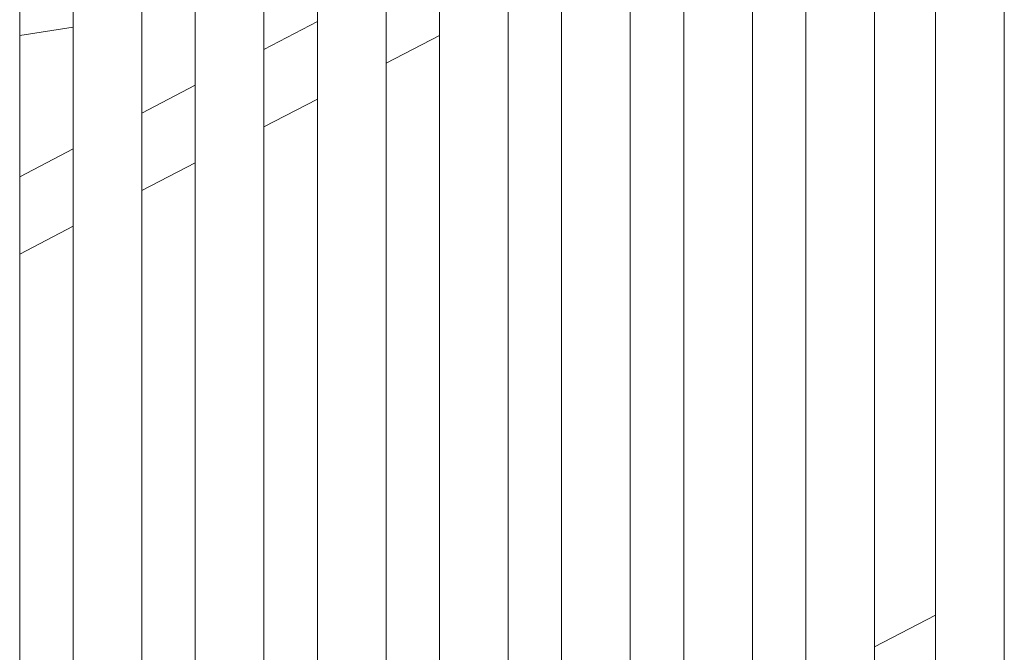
# Model space of a CAD drawing. Header units: millimetres. Extents: x -65 to 293624, y -1905 to 31061.
# Tile 221 of 256: x 116912 to 117557, y 22524 to 22938. Entities that reach past the tile are written whole.
import ezdxf

# ---------------------------------------------------------------- set-up
doc = ezdxf.new("R2010")
doc.units = ezdxf.units.MM
doc.header["$MEASUREMENT"] = 0
for name, color, linetype in [('1245 Sisehoovi varjestus.AR', 7, 'Continuous'), ('1253 Terrassipostid.AR', 7, 'Continuous'), ('1263 Katuse alusserv.AR', 7, 'Continuous')]:
    doc.layers.add(name, color=color, linetype=linetype)

# ---------------------------------------------------------------- blocks, each defined once
blk = doc.blocks.new('Section Element_1062_3', base_point=(20443.11, 12361.43))
at = {"layer": '1253 Terrassipostid.AR', "color": 7, "linetype": 'Continuous', "lineweight": 13}
blk.add_line((117556.87, 18514.41), (117556.87, 23406.53), dxfattribs=at)
blk = doc.blocks.new('Section Element_1680_3', base_point=(20443.11, 12361.43))
at = {"layer": '1263 Katuse alusserv.AR', "color": 7, "linetype": 'Continuous', "lineweight": 13}
blk.add_line((116911.87, 22927.94), (116946.87, 22933.47), dxfattribs=at)
blk = doc.blocks.new('Section Element_1778_3', base_point=(20443.11, 12361.43))
at = {"layer": '1245 Sisehoovi varjestus.AR', "color": 7, "linetype": 'Continuous', "lineweight": 13}
blk.add_line((116911.87, 21649.23), (116911.87, 23307.02), dxfattribs=at)
blk = doc.blocks.new('Section Element_1779_3', base_point=(20443.11, 12361.43))
at = {"layer": '1245 Sisehoovi varjestus.AR', "color": 7, "linetype": 'Continuous', "lineweight": 13}
for p, q in [((116991.87, 21690.91), (116991.87, 23319.36)), ((116946.87, 21690.91), (116946.87, 23312.42))]:
    blk.add_line(p, q, dxfattribs=at)
blk = doc.blocks.new('Section Element_1780_3', base_point=(20443.11, 12361.43))
at = {"layer": '1245 Sisehoovi varjestus.AR', "color": 7, "linetype": 'Continuous', "lineweight": 13}
for p, q in [((117071.87, 21732.6), (117071.87, 23331.71)), ((117026.87, 21732.6), (117026.87, 23324.76))]:
    blk.add_line(p, q, dxfattribs=at)
blk = doc.blocks.new('Section Element_1781_3', base_point=(20443.11, 12361.43))
at = {"layer": '1245 Sisehoovi varjestus.AR', "color": 7, "linetype": 'Continuous', "lineweight": 13}
for p, q in [((117151.87, 21774.28), (117151.87, 23344.05)), ((117106.87, 21774.28), (117106.87, 23337.11))]:
    blk.add_line(p, q, dxfattribs=at)
blk = doc.blocks.new('Section Element_1782_3', base_point=(20443.11, 12361.43))
at = {"layer": '1245 Sisehoovi varjestus.AR', "color": 7, "linetype": 'Continuous', "lineweight": 13}
for p, q in [((117231.87, 21815.96), (117231.87, 23356.39)), ((117186.87, 21815.96), (117186.87, 23349.45))]:
    blk.add_line(p, q, dxfattribs=at)
blk = doc.blocks.new('Section Element_1783_3', base_point=(20443.11, 12361.43))
at = {"layer": '1245 Sisehoovi varjestus.AR', "color": 7, "linetype": 'Continuous', "lineweight": 13}
for p, q in [((117311.87, 21857.64), (117311.87, 23368.73)), ((117266.87, 21857.64), (117266.87, 23361.79))]:
    blk.add_line(p, q, dxfattribs=at)
blk = doc.blocks.new('Section Element_1784_3', base_point=(20443.11, 12361.43))
at = {"layer": '1245 Sisehoovi varjestus.AR', "color": 7, "linetype": 'Continuous', "lineweight": 13}
for p, q in [((117391.87, 21899.32), (117391.87, 23381.07)), ((117346.87, 21899.32), (117346.87, 23374.13))]:
    blk.add_line(p, q, dxfattribs=at)
blk = doc.blocks.new('Section Element_1785_3', base_point=(20443.11, 12361.43))
at = {"layer": '1245 Sisehoovi varjestus.AR', "color": 7, "linetype": 'Continuous', "lineweight": 13}
for p, q in [((117471.87, 21941), (117471.87, 23393.42)), ((117426.87, 21941), (117426.87, 23386.47))]:
    blk.add_line(p, q, dxfattribs=at)
blk = doc.blocks.new('Section Element_1883_3', base_point=(20443.11, 12361.43))
at = {"layer": '1245 Sisehoovi varjestus.AR', "color": 7, "linetype": 'Continuous', "lineweight": 13}
blk.add_line((117511.87, 22548.05), (117471.87, 22527.21), dxfattribs=at)
blk = doc.blocks.new('Section Element_1915_3', base_point=(20443.11, 12361.43))
at = {"layer": '1245 Sisehoovi varjestus.AR', "color": 7, "linetype": 'Continuous', "lineweight": 13}
for p, q in [((117106.87, 22937.04), (117071.87, 22918.8)), ((117186.87, 22927.98), (117151.87, 22909.74)), ((117026.87, 22895.36), (116991.87, 22877.12)), ((117106.87, 22886.3), (117071.87, 22868.06)), ((116946.87, 22853.67), (116911.87, 22835.44)), ((117026.87, 22844.61), (116991.87, 22826.38)), ((116946.87, 22802.93), (116911.87, 22784.7))]:
    blk.add_line(p, q, dxfattribs=at)
blk = doc.blocks.new('Section Element_3055_3', base_point=(20443.11, 12361.43))
at = {"layer": '1245 Sisehoovi varjestus.AR', "color": 7, "linetype": 'Continuous', "lineweight": 13}
blk.add_line((117511.87, 21985.29), (117511.87, 23399.59), dxfattribs=at)

msp = doc.modelspace()

# ---------------------------------------------------------------- block references
at = {"layer": '1245 Sisehoovi varjestus.AR', "lineweight": 0}
for name in ['Section Element_3055_3', 'Section Element_1785_3', 'Section Element_1784_3', 'Section Element_1783_3', 'Section Element_1782_3', 'Section Element_1781_3', 'Section Element_1780_3', 'Section Element_1779_3', 'Section Element_1778_3', 'Section Element_1915_3', 'Section Element_1883_3']:
    msp.add_blockref(name, (20443.11, 12361.43), dxfattribs=at)
at = {"layer": '1253 Terrassipostid.AR', "lineweight": 0}
msp.add_blockref('Section Element_1062_3', (20443.11, 12361.43), dxfattribs=at)
at = {"layer": '1263 Katuse alusserv.AR', "lineweight": 0}
msp.add_blockref('Section Element_1680_3', (20443.11, 12361.43), dxfattribs=at)

doc.saveas('drawing.dxf')
